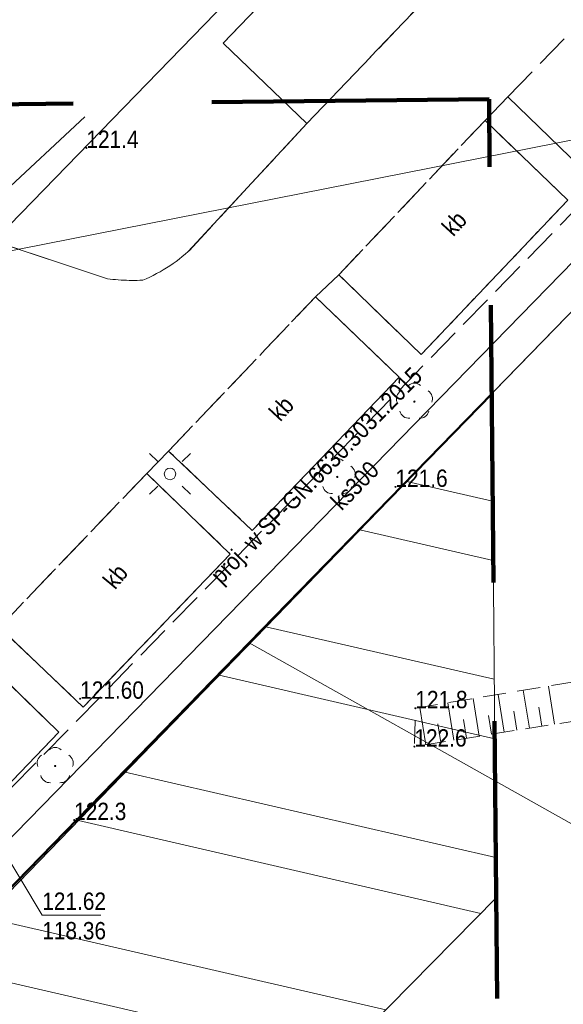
# Model space of a CAD drawing. Extents: x 6439600 to 6443631, y 5654340 to 5654937.
# Tile 51 of 54: x 6441000 to 6441024, y 5654853 to 5654896. Entities that reach past the tile are written whole.
import ezdxf
from ezdxf.enums import TextEntityAlignment as Align

# ---------------------------------------------------------------- set-up
doc = ezdxf.new("R2010")
doc.units = 0
doc.header["$MEASUREMENT"] = 0
for name, pattern in [('1.0_0.5', [1.5, 1, -0.5]), ('1.5_0.5', [2, 1.5, -0.5]), ('2', [0.9, 0.6, -0.3]), ('219-500', [0]), ('PRZER3-1', [4, 3, -1])]:
    doc.linetypes.add(name, pattern=pattern)
doc.layers.get('0').update_dxf_attribs({"color": 2, "linetype": 'CONTINUOUS', "lineweight": 5})
for name, color, linetype in [('000 Inne (niezydentyfikowane)', 7, 'CONTINUOUS'), ('217-kontur klasyfikacyjny', 7, 'CONTINUOUS'), ('218-kontur użytku gruntowego', 7, 'CONTINUOUS'), ('219-działka ewidencyjna', 7, 'CONTINUOUS'), ('jezdnia', 7, 'CONTINUOUS'), ('krawężnik', 7, 'CONTINUOUS'), ('latarnia', 7, 'CONTINUOUS'), ('obszar utwardzony', 7, 'CONTINUOUS'), ('obszar utwardzony-Atr17', 7, 'CONTINUOUS'), ('ogrodzenie trwałe', 7, 'CONTINUOUS'), ('pikieta naturalna', 7, 'CONTINUOUS'), ('pikieta naturalna-Atr2', 7, 'CONTINUOUS'), ('pikieta sztuczna', 7, 'CONTINUOUS'), ('pikieta sztuczna-Atr2', 7, 'CONTINUOUS'), ('przewód kanalizacyjny', 7, 'CONTINUOUS'), ('przewód kanalizacyjny-Atr1', 7, 'CONTINUOUS'), ('przewód wodociągowy - ob. projektowany', 7, 'CONTINUOUS'), ('przewód wodociągowy - ob. projektowany-Atr1', 7, 'CONTINUOUS'), ('rzedna-Atr2', 7, 'CONTINUOUS'), ('rzedna-Atr3', 7, 'CONTINUOUS'), ('skarpa nieumocniona', 7, 'CONTINUOUS'), ('Zakres', 7, 'CONTINUOUS')]:
    doc.layers.add(name, color=color, linetype=linetype)
doc.layers.add('z - kartowanie', color=2, linetype='CONTINUOUS', lineweight=5)
doc.layers.add('z - MPZT', color=121, linetype='PRZER3-1', lineweight=18)
doc.styles.add('MapaZas', font='geodezja.shx', dxfattribs={"width": 0.9})
doc.styles.get("Standard").update_dxf_attribs({"font": 'Working1250', "width": 0.75})
doc.linetypes.add('902-500', pattern='A,3.75,0,[1,ksztalty.shx,S=0.5,R=0,X=0,Y=0],3.75', length=7.5)

# ---------------------------------------------------------------- blocks, each defined once
blk = doc.blocks.new('PW01')
at = {"linetype": 'Continuous', "lineweight": 13}
h = blk.add_hatch(color=0, dxfattribs=at)
edge = h.paths.add_edge_path()
edge.add_arc((0, 0), 0.045, 0, 360)
blk = doc.blocks.new('SM01')
at = {"color": 0, "linetype": 'Continuous', "lineweight": 13}
for p, q in [((-0.53, 0.531), (-0.883, 0.884)), ((0.531, 0.531), (0.884, 0.884)), ((-0.53, -0.53), (-0.883, -0.883)), ((0.531, -0.53), (0.884, -0.883))]:
    blk.add_line(p, q, dxfattribs=at)
blk.add_circle((0, 0), 0.25, dxfattribs=at)
blk = doc.blocks.new('OP021')
at = {"linetype": 'Continuous', "lineweight": 13}
h = blk.add_hatch(color=0, dxfattribs=at)
edge = h.paths.add_edge_path()
edge.add_arc((0, 0), 0.05, 0, 360)
at = {"color": 0, "linetype": 'Continuous', "lineweight": 13}
for centre, start, end in [((-0.38, 0.124), 121.308, 202.548), ((0, 0.4), 49.272, 130.728), ((0.38, 0.124), 337.452, 58.692), ((-0.235, -0.324), 193.221, 274.871), ((0.235, -0.324), 265.129, 346.779)]:
    blk.add_arc(centre, 0.4, start, end, dxfattribs=at)

msp = doc.modelspace()

# ---------------------------------------------------------------- hatches: boundary and pattern name
at = {"layer": 'z - MPZT', "linetype": 'Continuous', "lineweight": 18}
h = msp.add_hatch(dxfattribs=at)
h.set_pattern_fill('ANSI32', color=256, scale=20, angle=122)
edge = h.paths.add_edge_path()
edge.add_line((6440960.326, 5654818.056), (6440970.835, 5654806.917))
edge.add_line((6440970.835, 5654806.917), (6441020.698, 5654857.544))
edge.add_line((6441020.698, 5654857.544), (6441020.504, 5654879.363))
edge.add_line((6441020.504, 5654879.363), (6440960.84, 5654817.78))

# ---------------------------------------------------------------- linework, layer by layer
at = {"layer": '000 Inne (niezydentyfikowane)', "color": 7, "linetype": 'Continuous', "lineweight": 13, "flags": 128}
for points in [[(6441021.05, 5654864.71), (6441020.79, 5654866.35)], [(6441022.14, 5654864.89), (6441021.87, 5654866.53)], [(6441023.23, 5654865.06), (6441022.97, 5654866.71)], [(6441018.87, 5654864.36), (6441018.61, 5654865.98)], [(6441019.96, 5654864.54), (6441019.7, 5654866.17)], [(6441017.65, 5654864.17), (6441017.4, 5654865.78)], [(6441021.59, 5654864.8), (6441021.46, 5654865.62)], [(6441022.68, 5654864.97), (6441022.55, 5654865.79)], [(6441018.3, 5654864.27), (6441018.17, 5654865.08)], [(6441019.42, 5654864.45), (6441019.29, 5654865.26)], [(6441020.5, 5654864.62), (6441020.37, 5654865.44)]]:
    msp.add_lwpolyline(points, dxfattribs=at)
at = {"layer": '217-kontur klasyfikacyjny', "color": 3, "linetype": 'Continuous', "lineweight": 13, "flags": 128}
for points in [[(6441032.73, 5654891.92), (6441010, 5654868.58)], [(6441010, 5654868.58), (6440964.89, 5654822.25)]]:
    msp.add_lwpolyline(points, dxfattribs=at)
at = {"layer": '217-kontur klasyfikacyjny', "color": 3, "linetype": 'Continuous', "lineweight": 13}
for points in [[(6441010, 5654868.58), (6441061.201, 5654839.843)], [(6441061.201, 5654839.843), (6441010, 5654868.58)]]:
    msp.add_lwpolyline(points, dxfattribs=at)
at = {"layer": '218-kontur użytku gruntowego', "color": 3, "linetype": 'Continuous', "lineweight": 13, "flags": 128}
for points in [[(6441010, 5654868.58), (6441032.73, 5654891.92)], [(6441032.73, 5654891.92), (6441010, 5654868.58)], [(6440964.89, 5654822.25), (6441010, 5654868.58)], [(6441010, 5654868.58), (6440964.89, 5654822.25)]]:
    msp.add_lwpolyline(points, dxfattribs=at)
at = {"layer": '219-działka ewidencyjna', "color": 3, "linetype": '219-500', "lineweight": 13, "flags": 128}
for points in [[(6440947.07, 5654832.59), (6441018.96, 5654906.57)], [(6440960.56, 5654817.8), (6441032.73, 5654891.92)]]:
    msp.add_lwpolyline(points, dxfattribs=at)
at = {"layer": 'jezdnia', "color": 7, "linetype": '1.5_0.5', "lineweight": 13}
for points in [[(6441023.56, 5654902.62), (6441012.5, 5654891.05), (6441007.37, 5654885.51), (6441007.24, 5654885.4), (6441007.11, 5654885.3), (6441006.98, 5654885.19), (6441006.85, 5654885.09), (6441006.71, 5654885), (6441006.57, 5654884.9), (6441006.43, 5654884.81), (6441006.29, 5654884.73), (6441006.15, 5654884.64), (6441006, 5654884.56), (6441005.85, 5654884.48), (6441005.7, 5654884.41), (6441005.55, 5654884.34), (6441005.4, 5654884.27), (6441005.28, 5654884.27), (6441005.16, 5654884.26), (6441004.81, 5654884.26), (6441004.69, 5654884.27), (6441004.57, 5654884.27), (6441004.46, 5654884.28), (6441004.34, 5654884.29), (6441004.22, 5654884.3), (6441004.1, 5654884.31), (6441003.99, 5654884.32), (6441003.87, 5654884.34), (6440993.79, 5654887.68)], [(6440983.43, 5654852.83), (6440984.26, 5654853.67), (6440990.74, 5654860.44), (6440991.78, 5654861.56), (6440998.17, 5654868.2), (6440999.2, 5654869.25), (6441005.57, 5654875.91), (6441006.52, 5654876.88), (6441010.7, 5654881.27), (6441012.88, 5654883.55), (6441013.89, 5654884.51), (6441020.22, 5654891.19), (6441021.21, 5654892.21), (6441025.97, 5654897.13)]]:
    msp.add_lwpolyline(points, dxfattribs=at)
at = {"layer": 'krawężnik', "color": 7, "linetype": 'Continuous', "lineweight": 13, "flags": 128}
for points in [[(6440993.79, 5654887.68), (6441003.87, 5654884.34), (6441003.99, 5654884.32), (6441004.1, 5654884.31), (6441004.22, 5654884.3), (6441004.34, 5654884.29), (6441004.46, 5654884.28), (6441004.57, 5654884.27), (6441004.69, 5654884.27), (6441004.81, 5654884.26), (6441004.93, 5654884.26), (6441005.05, 5654884.26), (6441005.16, 5654884.26), (6441005.28, 5654884.27), (6441005.4, 5654884.27), (6441005.55, 5654884.34), (6441005.7, 5654884.41), (6441005.85, 5654884.48), (6441006, 5654884.56), (6441006.15, 5654884.64), (6441006.29, 5654884.73), (6441006.43, 5654884.81), (6441006.57, 5654884.9), (6441006.71, 5654885), (6441006.85, 5654885.09), (6441006.98, 5654885.19), (6441007.11, 5654885.3), (6441007.24, 5654885.4), (6441007.37, 5654885.51), (6441012.5, 5654891.05), (6441008.88, 5654894.54), (6441019.98, 5654906.08)], [(6441024.8, 5654888.74), (6441021.21, 5654892.21), (6441020.22, 5654891.19), (6441023.8, 5654887.74), (6441017.45, 5654881.06), (6441013.89, 5654884.51), (6441012.88, 5654883.55), (6441016.5, 5654880.08), (6441010.14, 5654873.44), (6441006.52, 5654876.88), (6441005.57, 5654875.91), (6441009.19, 5654872.42), (6441002.82, 5654865.8), (6440999.2, 5654869.25), (6440998.17, 5654868.2), (6441001.77, 5654864.71), (6440995.41, 5654858.09), (6440991.78, 5654861.56), (6440990.74, 5654860.44), (6440994.34, 5654857.01), (6440987.87, 5654850.22), (6440984.26, 5654853.67), (6440983.43, 5654852.83)]]:
    msp.add_lwpolyline(points, dxfattribs=at)
at = {"layer": 'obszar utwardzony', "color": 7, "linetype": '1.5_0.5', "lineweight": 13, "flags": 128}
for points in [[(6441023.56, 5654902.62), (6441019.98, 5654906.08), (6441008.88, 5654894.54), (6441012.5, 5654891.05)], [(6441020.22, 5654891.19), (6441013.89, 5654884.51), (6441017.45, 5654881.06), (6441023.8, 5654887.74)], [(6441012.88, 5654883.55), (6441010.7, 5654881.27), (6441006.52, 5654876.88), (6441010.14, 5654873.44), (6441016.5, 5654880.08)], [(6441005.57, 5654875.91), (6440999.2, 5654869.25), (6441002.82, 5654865.8), (6441009.19, 5654872.42)], [(6440998.17, 5654868.2), (6440991.78, 5654861.56), (6440995.41, 5654858.09), (6441001.77, 5654864.71)]]:
    msp.add_lwpolyline(points, close=True, dxfattribs=at)
at = {"layer": 'ogrodzenie trwałe', "color": 7, "linetype": '902-500', "lineweight": 35, "flags": 128}
msp.add_lwpolyline([(6441002.89, 5654891.35), (6440999.24, 5654887.94)], dxfattribs=at)
at = {"layer": 'przewód kanalizacyjny', "color": 34, "linetype": 'Continuous', "lineweight": 13}
msp.add_lwpolyline([(6440927.258, 5654900.411), (6440934.7, 5654892.29), (6440940.76, 5654885.91), (6440948.8, 5654877.25), (6440954.88, 5654870.84), (6440963.25, 5654862.45), (6440966.36, 5654858.75), (6440992.36, 5654884.1), (6441029.95, 5654891.52)], dxfattribs=at)
at = {"layer": 'przewód kanalizacyjny', "color": 34, "linetype": 'Continuous', "lineweight": 13, "flags": 128}
msp.add_lwpolyline([(6441029.95, 5654891.52), (6441029.83, 5654891.03), (6440999.32, 5654859.75)], dxfattribs=at)
at = {"layer": 'przewód wodociągowy - ob. projektowany', "color": 5, "linetype": '1.5_0.5', "lineweight": 13, "flags": 128}
msp.add_lwpolyline([(6440958.71, 5654818.52), (6440998.26, 5654860.81), (6441027.55, 5654890.84), (6441032.57, 5654895.99), (6441034.48, 5654898.38), (6441038.5, 5654910.62)], dxfattribs=at)
at = {"layer": 'rzedna-Atr2', "color": 7, "lineweight": 13, "flags": 128}
msp.add_lwpolyline([(6440999.19, 5654859.88), (6441001.05, 5654856.79), (6441003.58, 5654856.79)], dxfattribs=at)
at = {"layer": 'skarpa nieumocniona', "color": 7, "linetype": '1.0_0.5', "lineweight": 13, "flags": 128}
msp.add_lwpolyline([(6440994.03, 5654800.48), (6440988.51, 5654798.76), (6440979.9, 5654799.53), (6440975.61, 5654803.92), (6440962.42, 5654814.64), (6440960.66, 5654813.41), (6440973.51, 5654803.7), (6440980.03, 5654798.24), (6440987.97, 5654796.27), (6440997.25, 5654798.45), (6440999.99, 5654804.57), (6441001.53, 5654814.79), (6441006.73, 5654825.56), (6441022.12, 5654829.21), (6441038.37, 5654833.91), (6441042.96, 5654833.96), (6441045.52, 5654834.79), (6441047.76, 5654839.32), (6441049.19, 5654861.25), (6441047.24, 5654869.17), (6441045.09, 5654870.38), (6441017.2, 5654865.75), (6441017.16, 5654864.09), (6441045.37, 5654868.6), (6441047.02, 5654862.83), (6441045.61, 5654839.79), (6441042.89, 5654835.92), (6441039.64, 5654835.95), (6441021.98, 5654833.2), (6441004.76, 5654828.77), (6440997.22, 5654815.2), (6440993.97, 5654805.54)], close=True, dxfattribs=at)
msp.add_lwpolyline([(6440994.03, 5654800.48), (6440988.51, 5654798.76), (6440979.9, 5654799.53), (6440975.61, 5654803.92), (6440962.42, 5654814.64), (6440960.66, 5654813.41), (6440973.51, 5654803.7), (6440980.03, 5654798.24), (6440987.97, 5654796.27), (6440997.25, 5654798.45), (6440999.99, 5654804.57), (6441001.53, 5654814.79), (6441006.73, 5654825.56), (6441022.12, 5654829.21), (6441038.37, 5654833.91), (6441042.96, 5654833.96), (6441045.52, 5654834.79), (6441047.76, 5654839.32), (6441049.19, 5654861.25), (6441047.24, 5654869.17), (6441045.09, 5654870.38), (6441017.2, 5654865.75), (6441017.16, 5654864.09), (6441045.37, 5654868.6), (6441047.02, 5654862.83), (6441045.61, 5654839.79), (6441042.89, 5654835.92), (6441039.64, 5654835.95), (6441021.98, 5654833.2), (6441004.76, 5654828.77), (6440997.22, 5654815.2), (6440993.97, 5654805.54)], close=True, dxfattribs=at)
at = {"layer": 'z - MPZT', "linetype": 'Continuous', "lineweight": 18}
msp.add_lwpolyline([(6440960.326, 5654818.056), (6440970.835, 5654806.917), (6441020.698, 5654857.544), (6441020.504, 5654879.363), (6440960.84, 5654817.78)], dxfattribs=at)
at = {"layer": 'z - MPZT', "linetype": 'Continuous', "lineweight": 50}
msp.add_lwpolyline([(6440960.56, 5654817.8), (6440964.89, 5654822.25), (6441010.003, 5654868.579), (6441020.504, 5654879.363)], dxfattribs=at)
at = {"layer": 'Zakres', "color": 221, "linetype": '2', "lineweight": 140, "ltscale": 20, "flags": 128}
msp.add_lwpolyline([(6441020.39, 5654892.11), (6440805.9, 5654889.86), (6440806.46, 5654752.7), (6441021.62, 5654754.02)], close=True, dxfattribs=at)

# ---------------------------------------------------------------- block references
at = {"layer": 'latarnia', "color": 7, "linetype": 'Continuous', "lineweight": 13}
msp.add_blockref('SM01', (6441006.58, 5654875.89), dxfattribs=at)
at = {"layer": 'pikieta naturalna', "color": 7, "linetype": 'Continuous', "lineweight": 13}
for p in [(6441002.96, 5654890), (6441016.34, 5654875.33), (6441017.2, 5654865.75), (6441017.16, 5654864.09), (6441002.43, 5654860.91)]:
    msp.add_blockref('PW01', p, dxfattribs=at)
at = {"layer": 'pikieta sztuczna', "color": 7, "linetype": 'Continuous', "lineweight": 13}
msp.add_blockref('PW01', (6441002.69, 5654866.16), dxfattribs=at)
at = {"layer": 'z - kartowanie', "color": 94, "linetype": 'Continuous', "lineweight": 13}
for p in [(6441017.16, 5654879.02), (6441013.82, 5654875.76), (6441001.61, 5654863.25)]:
    msp.add_blockref('OP021', p, dxfattribs=at)

# ---------------------------------------------------------------- texts
at = {"layer": 'obszar utwardzony-Atr17', "color": 7, "lineweight": 13, "width": 0.9}
for rotation, p in [(47.527, (6441018.84, 5654886.13)), (47.045, (6441011.35, 5654878.12))]:
    msp.add_text('kb', height=0.75, rotation=rotation, dxfattribs=at).set_placement(p)
at = {"layer": 'obszar utwardzony-Atr17', "color": 7, "lineweight": 13, "style": 'MapaZas', "width": 0.9}
msp.add_text('kb', height=0.75, rotation=50.419, dxfattribs=at).set_placement((6441004.2, 5654870.85))
at = {"layer": 'pikieta naturalna-Atr2', "color": 7, "lineweight": 13, "style": 'MapaZas', "width": 0.9}
for s, p in [('121.4', (6441002.96, 5654890)), ('121.6', (6441016.34, 5654875.33)), ('121.8', (6441017.2, 5654865.75)), ('122.6', (6441017.16, 5654864.09)), ('122.3', (6441002.43, 5654860.91))]:
    msp.add_text(s, height=0.75, dxfattribs=at).set_placement(p)
at = {"layer": 'pikieta sztuczna-Atr2', "color": 7, "lineweight": 13, "style": 'MapaZas', "width": 0.9}
msp.add_text('121.60', height=0.75, dxfattribs=at).set_placement((6441002.69, 5654866.16))
at = {"layer": 'przewód kanalizacyjny-Atr1', "color": 34, "lineweight": 13, "style": 'MapaZas', "width": 0.9}
msp.add_text('ks300', height=0.75, rotation=45.714, dxfattribs=at).set_placement((6441014.58, 5654875.39), align=Align.MIDDLE_CENTER)
at = {"layer": 'przewód wodociągowy - ob. projektowany-Atr1', "color": 5, "lineweight": 13, "style": 'MapaZas', "width": 0.9}
msp.add_text('proj. w SP-GN.6630.3031.2015', height=0.75, rotation=45.714, dxfattribs=at).set_placement((6441012.91, 5654875.83), align=Align.MIDDLE_CENTER)
at = {"layer": 'rzedna-Atr2', "color": 7, "lineweight": 13, "style": 'MapaZas', "width": 0.9}
msp.add_text('121.62', height=0.75, dxfattribs=at).set_placement((6441001.05, 5654856.798), align=Align.BOTTOM_LEFT)
at = {"layer": 'rzedna-Atr3', "color": 7, "lineweight": 13, "style": 'MapaZas', "width": 0.9}
msp.add_text('118.36', height=0.75, dxfattribs=at).set_placement((6441001.05, 5654855.522), align=Align.BOTTOM_LEFT)

doc.saveas('drawing.dxf')
